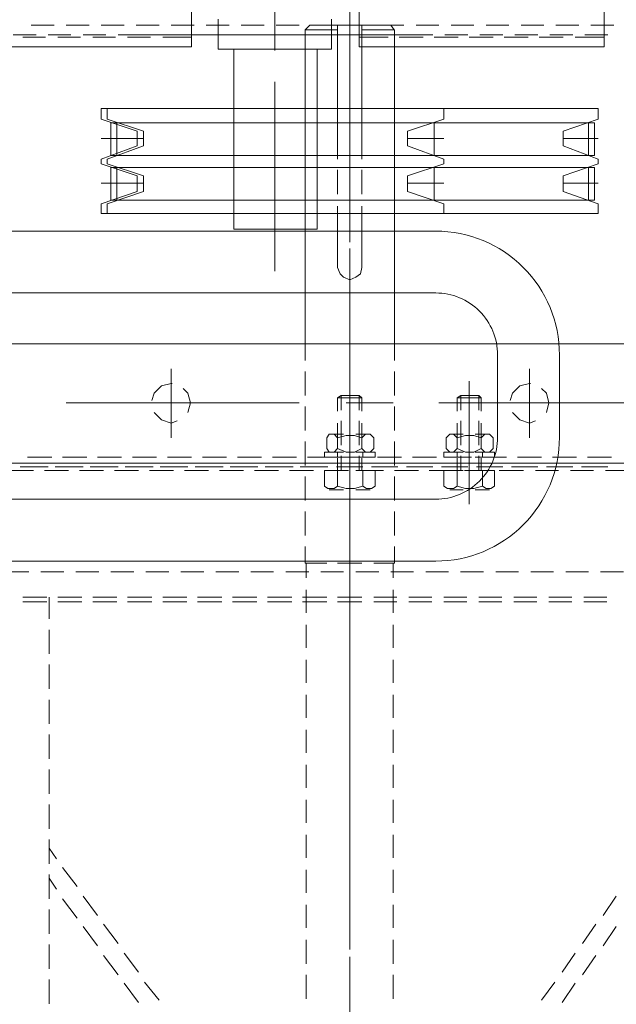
# Model space of a CAD drawing. Header units: millimetres. Extents: x -1469 to 52323, y -1368 to 13830.
# Tile 40 of 85: x 15164 to 15309, y 5323 to 5561. Entities that reach past the tile are written whole.
import ezdxf
from ezdxf.enums import TextEntityAlignment as Align

# ---------------------------------------------------------------- set-up
doc = ezdxf.new("R2010")
doc.units = ezdxf.units.MM
for name, color, linetype, lineweight, true_color in [('A-CEILING-01', 7, 'Continuous', 5, 0xd56ca8), ('A-CEILING-05', 7, 'Continuous', 5, 0x139b48), ('M-MEP-ELLG-LIGHT', 5, 'Continuous', 15, 0x0000ff)]:
    doc.layers.add(name, color=color, linetype=linetype, lineweight=lineweight, true_color=true_color)
doc.layers.add('A-LIGHT', color=1, linetype='Continuous', lineweight=5)
doc.layers.add('ACMV-EQP-CHW', color=30, linetype='Continuous', true_color=0xff7f00)
doc.layers.add('RCP LAYOUT', color=9, linetype='Continuous', true_color=0x808080)
doc.styles.get("Standard").update_dxf_attribs({"font": 'arial.ttf'})

# ---------------------------------------------------------------- blocks, each defined once
blk = doc.blocks.new('LIGHT-600X600MM')
at = {"color": 0}
for points in [[(-165, -160), (-165, -140, -0.414214), (-135, -110), (135, -110, -0.414214), (165, -140), (165, -160, -0.414214), (135, -190), (-135, -190, -0.414214)], [(-150, -160), (-150, -140, -0.414214), (-135, -125), (135, -125, -0.414214), (150, -140), (150, -160, -0.414214), (135, -175), (-135, -175, -0.414214)]]:
    blk.add_lwpolyline(points, format="xyb", close=True, dxfattribs=at)
blk.add_attdef('E', text='', height=100).set_placement((400, 250), align=Align.MIDDLE_CENTER)
blk = doc.blocks.new('A$C98a85b24')
at = {"layer": 'M-MEP-ELLG-LIGHT', "color": 8, "true_color": 0x808080}
blk.add_blockref('LIGHT-600X600MM', (10939.99, 5619.99), dxfattribs=at)
blk = doc.blocks.new('A$C256bf26b')
at = {"layer": 'A-CEILING-01', "true_color": 0x808080}
h = blk.add_hatch(dxfattribs=at)
h.set_pattern_fill('ANSI37', color=8, scale=2000)
h.set_pattern_definition([(45, (0, 0), (-176.7767, 176.7767), []), (135, (0, 0), (-176.7767, -176.7767), [])])
edge = h.paths.add_edge_path()
edge.add_line((17350, 13380), (12020, 13380))
edge.add_line((12020, 13380), (12020, 13280))
edge.add_line((12020, 13280), (11820, 13280))
edge.add_line((11820, 13280), (11820, 13380))
edge.add_line((11820, 13380), (6090, 13380))
edge.add_line((6090, 13380), (6090, 13280))
edge.add_line((6090, 13280), (5890, 13280))
edge.add_line((5890, 13280), (5890, 13380))
edge.add_line((5890, 13380), (350, 13380))
edge.add_line((350, 13380), (200, 13380))
edge.add_line((200, 13380), (200, 4520))
edge.add_line((200, 4520), (650, 4520))
edge.add_line((650, 4520), (650, 4220))
edge.add_line((650, 4220), (200, 4220))
edge.add_line((200, 4220), (200, 3270))
edge.add_line((200, 3270), (3945, 3270))
edge.add_line((3945, 3270), (3945, 3920))
edge.add_line((3945, 3920), (6135, 3920))
edge.add_line((6135, 3920), (6135, 3270))
edge.add_line((6135, 3270), (9805, 3270))
edge.add_line((9805, 3270), (9805, 3070))
edge.add_line((9805, 3070), (10125.7, 3070))
edge.add_line((10125.7, 3070), (10125.7, 3423))
edge.add_line((10125.7, 3423), (11242.06, 4539.36))
edge.add_line((11242.06, 4539.36), (10770.13, 5011.3))
edge.add_line((10770.13, 5011.3), (11904.42, 6145.58))
edge.add_line((11904.42, 6145.58), (14298.83, 8540))
edge.add_line((14298.83, 8540), (14450, 8540))
edge.add_line((14450, 8540), (14450, 9620))
edge.add_line((14450, 9620), (14450, 12330))
edge.add_arc((15200, 12330), 750, 90, 180, ccw=False)
edge.add_line((15200, 13080), (17350, 13080))
edge.add_line((17350, 13080), (17350, 13380))
h.paths.add_polyline_path([(5890.13, 11294.23), (6090.12, 11294.23), (6090.12, 11094.22), (5890.13, 11094.22)], flags=16)
h.paths.add_polyline_path([(5890.13, 9330), (6090.12, 9330), (6090.12, 9129.99), (5890.13, 9129.99)], flags=16)
h.paths.add_polyline_path([(5890, 8418.41), (6090, 8418.41), (6090, 8218.41), (5890, 8218.41)], flags=16)
h.paths.add_polyline_path([(5890, 6030), (6090, 6030), (6090, 5829.99), (5890, 5829.99)], flags=16)
h.paths.add_polyline_path([(11820, 8418.41), (12020, 8418.41), (12020, 8218.41), (11820, 8218.41)], flags=16)
h.paths.add_polyline_path([(11820, 9330), (12020, 9330), (12020, 9129.99), (11820, 9129.99)], flags=16)
h.paths.add_polyline_path([(11820.13, 11294.23), (12020.12, 11294.23), (12020.12, 11094.22), (11820.13, 11094.22)], flags=16)
at = {"layer": 'A-CEILING-05', "true_color": 0x808080}
h = blk.add_hatch(dxfattribs=at)
h.set_pattern_fill('_USER', color=8, scale=600, double=1, pattern_type=0)
h.set_pattern_definition([(0, (17230, 9520), (0, 600), []), (90, (17230, 9520), (-600, 4e-14), [])])
h.paths.add_polyline_path([(15490.92, 3520), (14590, 3520), (14590, 9520), (17230, 9520), (17230, 3520), (16390.92, 3520)])
at = {"layer": 'A-LIGHT', "color": 8, "true_color": 0x808080}
blk.add_blockref('A$C98a85b24', (4190, 0), dxfattribs=at)
blk = doc.blocks.new('AHU-7.5TR-CARRIER')
at = {"layer": 'ACMV-EQP-CHW', "lineweight": 15}
for points in [[(-284.79, -213.55), (-284.79, -621.93)], [(-255.82, -213.55), (-255.82, -621.93)], [(-255.82, -624.27), (-255.82, -213.84)], [(-270.44, -357.47), (-270.44, -414.23)], [(-254.07, -368.3), (-254.07, -373.86)], [(-229.5, -369.47), (-229.5, -375.03)], [(-362.02, -371.81), (-362.02, -377.38)], [(-146.13, -374.44), (-150.81, -371.23)], [(-138.82, -374.44), (-143.49, -371.23)], [(-533.74, -433.54), (-356.75, -433.54), (-356.75, -374.15), (-533.74, -374.15)], [(-359.68, -373.27), (-359.68, -378.83)], [(-359.09, -374.15), (-359.09, -381.17)], [(-257.3, -372.4), (-257.3, -378.25)], [(-254.95, -373.27), (-254.95, -378.83)], [(-254.95, -379.71), (-254.95, -374.15)], [(-223.35, -373.56), (-223.35, -379.12)], [(-222.19, -373.56), (-222.19, -379.12)], [(-318.72, -375.62), (-321.65, -384.1), (-325.45, -384.1), (-328.37, -375.62), (-329.54, -375.62), (-332.76, -384.1), (-336.27, -384.1), (-339.2, -375.62), (-341.83, -375.62), (-341.83, -496.14), (-339.2, -496.14), (-336.27, -487.37), (-332.76, -487.37), (-329.54, -496.14), (-328.37, -496.14), (-325.45, -487.37), (-321.65, -487.37), (-318.72, -496.14)], [(-330.43, -376.49), (-330.43, -493.8), (-338.32, -493.8), (-338.32, -376.49)], [(-338.32, -376.49), (-330.43, -376.49)], [(-334.52, -375.62), (-334.52, -384.1)], [(-327.5, -376.49), (-327.5, -493.8), (-319.6, -493.8), (-319.6, -376.49)], [(-327.5, -376.49), (-319.6, -376.49)], [(-323.7, -375.62), (-323.7, -384.1)], [(-316.38, -375.62), (-316.38, -496.14), (-318.72, -496.14)], [(-318.72, -375.62), (-316.38, -375.62)], [(-254.07, -376.79), (-254.07, -382.34)], [(-139.39, -379.42), (-144.08, -376.2)], [(-131.8, -379.42), (-136.47, -376.2)], [(-338.32, -377.95), (-330.43, -377.95)], [(-327.5, -377.95), (-319.6, -377.95)], [(-229.5, -377.95), (-229.5, -383.51)], [(-362.02, -380.29), (-362.02, -385.86)], [(-359.68, -381.76), (-359.68, -387.32)], [(-257.3, -380.88), (-257.3, -386.73)], [(-254.95, -381.76), (-254.95, -387.32)], [(-132.38, -384.39), (-137.06, -381.17)], [(-125.07, -384.39), (-129.75, -381.17)], [(-359.09, -384.1), (-359.09, -389.95)], [(-254.95, -388.19), (-254.95, -382.64)], [(-223.35, -382.05), (-223.35, -387.61)], [(-222.19, -382.05), (-222.19, -387.61)], [(-254.07, -385.26), (-254.07, -390.82)], [(-229.5, -386.44), (-229.5, -391.99)], [(-125.65, -389.37), (-130.03, -386.14)], [(-362.02, -388.78), (-362.02, -394.33)], [(-268.11, -388.19), (-270.44, -387.61), (-272.79, -388.19), (-273.96, -389.37)], [(-359.68, -390.24), (-359.68, -395.8)], [(-268.11, -396.38), (-266.36, -394.63), (-265.49, -392.29), (-266.06, -390.82)], [(-257.3, -389.37), (-257.3, -395.21)], [(-254.95, -390.24), (-254.95, -395.8)], [(-254.95, -396.68), (-254.95, -391.12)], [(-223.35, -390.53), (-223.35, -396.09)], [(-222.19, -390.53), (-222.19, -396.09)], [(-359.09, -392.58), (-359.09, -398.43)], [(-278.65, -392.29), (-261.97, -392.29)], [(-275.13, -392), (-275.13, -392.29), (-274.54, -394.63), (-272.79, -396.39), (-271.05, -396.97)], [(-254.07, -393.75), (-254.07, -399.61)], [(-229.5, -394.93), (-229.5, -400.48)], [(-362.02, -397.26), (-362.02, -402.82)], [(-257.3, -397.84), (-257.3, -403.7)], [(-359.68, -398.72), (-359.68, -404.29)], [(-258.46, -400.77), (-258.46, -405.45)], [(-258.46, -400.77), (-257.3, -400.77)], [(-257.29, -405.45), (-257.29, -400.77)], [(-254.95, -398.72), (-254.95, -404.29)], [(-254.95, -405.16), (-254.95, -399.61)], [(-254.07, -405.45), (-254.07, -400.77)], [(-250.27, -400.77), (-254.07, -400.77)], [(-250.27, -403.7), (-249.69, -402.82), (-249.69, -401.65), (-250.27, -400.77)], [(-223.35, -399.02), (-223.35, -404.58)], [(-222.19, -399.02), (-222.19, -404.58)], [(-359.09, -401.07), (-359.09, -406.92)], [(-261.97, -403.98), (-262.85, -403.11), (-262.85, -401.94), (-261.97, -401.06)], [(-262.85, -405.45), (-262.85, -402.23)], [(-259.34, -401.06), (-258.46, -401.94), (-258.46, -403.11), (-259.34, -403.99), (-258.46, -405.75), (-258.46, -407.79), (-259.34, -409.84), (-258.46, -410.72), (-258.46, -411.6), (-259.34, -412.47), (-261.97, -412.47)], [(-261.97, -401.06), (-259.34, -401.06)], [(-258.46, -405.45), (-258.46, -402.23)], [(-254.07, -402.24), (-254.07, -408.08)], [(-249.39, -405.45), (-249.39, -401.94)], [(-229.5, -403.41), (-229.5, -408.97)], [(-362.02, -405.75), (-362.02, -411.31)], [(-271.62, -409.84), (-271.62, -403.98), (-272.21, -404.58)], [(-268.7, -404.58), (-272.21, -404.58)], [(-271.62, -409.84), (-272.21, -408.96), (-272.21, -404.58)], [(-268.41, -403.98), (-271.62, -403.98)], [(-260.22, -404.58), (-266.07, -404.58)], [(-259.92, -403.98), (-265.49, -403.98)], [(-259.34, -403.98), (-261.97, -403.98), (-262.56, -405.75), (-262.56, -407.8), (-261.97, -409.84), (-259.34, -409.84)], [(-257.3, -403.69), (-258.46, -403.69)], [(-254.07, -404.58), (-257.59, -404.58)], [(-254.07, -403.98), (-257, -403.98)], [(-250.27, -409.84), (-249.69, -407.8), (-249.69, -405.75), (-250.27, -403.7), (-254.07, -403.7)], [(-359.68, -407.21), (-359.68, -412.77)], [(-245.89, -406.92), (-275.72, -406.92)], [(-262.85, -406.91), (-250.26, -406.91)], [(-253.78, -406.92), (-261.97, -406.92)], [(-257.3, -406.33), (-257.3, -412.18)], [(-254.95, -407.21), (-254.95, -412.77)], [(-254.95, -413.64), (-254.95, -408.08)], [(-223.35, -407.5), (-223.35, -413.06)], [(-222.19, -407.5), (-222.19, -413.06)], [(-359.09, -409.55), (-359.09, -415.4)], [(-268.7, -408.96), (-272.21, -408.96)], [(-268.41, -409.84), (-271.62, -409.84)], [(-260.21, -408.96), (-266.06, -408.96)], [(-259.92, -409.84), (-265.49, -409.84)], [(-262.85, -411.31), (-262.85, -408.38)], [(-261.97, -412.47), (-262.85, -411.6), (-262.85, -410.72), (-261.97, -409.84)], [(-258.46, -408.38), (-258.46, -413.06)], [(-258.46, -411.31), (-258.46, -408.38)], [(-257.3, -409.84), (-258.46, -409.84)], [(-254.07, -408.96), (-257.58, -408.96)], [(-257.29, -413.06), (-257.29, -408.38)], [(-254.07, -409.84), (-257, -409.84)], [(-254.07, -413.06), (-254.07, -408.38)], [(-254.07, -409.84), (-250.27, -409.84), (-249.69, -410.72), (-249.69, -412.18), (-250.27, -413.06), (-254.07, -413.06)], [(-249.39, -411.6), (-249.39, -408.38)], [(-254.07, -410.72), (-254.07, -416.57)], [(-229.5, -411.89), (-229.5, -417.44)], [(-362.02, -414.23), (-362.02, -419.78)], [(-318.72, -413.06), (-321.65, -421.84), (-325.45, -421.84), (-328.37, -413.06), (-329.54, -413.06), (-332.76, -421.84), (-336.27, -421.84), (-339.2, -413.06), (-341.83, -413.06), (-341.83, -494.68), (-339.2, -494.68), (-336.27, -485.9), (-332.76, -485.9), (-329.54, -494.68), (-328.37, -494.68), (-325.45, -485.9), (-321.65, -485.9), (-318.72, -494.68)], [(-334.52, -413.06), (-334.52, -421.84)], [(-323.7, -413.06), (-323.7, -421.84)], [(-316.38, -413.06), (-316.38, -494.68), (-318.72, -494.68)], [(-318.72, -413.06), (-316.38, -413.06)], [(-258.46, -413.06), (-257.3, -413.06)], [(-257.3, -414.82), (-257.3, -420.66)], [(-359.68, -415.69), (-359.68, -422.71)], [(-338.32, -415.4), (-330.43, -415.4)], [(-327.5, -415.4), (-319.6, -415.4)], [(-254.95, -415.69), (-254.95, -421.25)], [(-254.95, -422.13), (-254.95, -416.57)], [(-223.35, -415.98), (-223.35, -421.55)], [(-222.19, -415.98), (-222.19, -421.55)], [(-359.09, -418.03), (-359.09, -423.88)], [(-254.07, -419.2), (-254.07, -425.05)], [(-229.5, -420.37), (-229.5, -425.93)], [(-362.02, -422.71), (-362.02, -428.28)], [(-359.68, -422.71), (-359.68, -485.02)], [(-257.3, -423.3), (-257.3, -429.14)], [(-254.95, -424.18), (-254.95, -429.73)], [(-223.35, -424.47), (-223.35, -430.03)], [(-222.19, -424.47), (-222.19, -430.03)], [(-362.02, -425.93), (-360.84, -425.06), (-360.84, -432.95)], [(-362.02, -445.53), (-362.02, -425.93)], [(-311.12, -425.05), (-336.57, -425.05), (-360.84, -425.05)], [(-359.09, -426.51), (-359.09, -433.54)], [(-284.79, -425.05), (-311.12, -425.05)], [(-280.69, -425.05), (-284.79, -425.05)], [(-272.21, -425.05), (-278.06, -425.05)], [(-270.44, -425.34), (-270.44, -436.76)], [(-263.72, -425.05), (-269.57, -425.05)], [(-255.24, -425.05), (-261.09, -425.05)], [(-254.95, -430.61), (-254.95, -425.05)], [(-246.76, -425.05), (-252.61, -425.05)], [(-238.27, -425.05), (-244.13, -425.05)], [(-231.26, -425.34), (-231.54, -425.34), (-231.54, -425.05), (-235.64, -425.05)], [(-231.54, -430.03), (-231.54, -425.05)], [(-228.04, -425.34), (-231.25, -425.34)], [(-219.55, -425.34), (-225.1, -425.34)], [(-211.07, -425.34), (-216.63, -425.34)], [(-202.59, -425.34), (-208.15, -425.34)], [(-194.1, -425.34), (-199.66, -425.34)], [(-185.62, -425.34), (-191.17, -425.34)], [(-177.13, -425.34), (-182.7, -425.34)], [(-168.65, -425.34), (-174.21, -425.34)], [(-160.17, -425.34), (-165.73, -425.34)], [(-151.68, -425.34), (-157.24, -425.34)], [(-143.2, -425.34), (-148.76, -425.34)], [(-134.42, -425.34), (-140.28, -425.34)], [(-125.95, -425.34), (-131.8, -425.34)], [(-254.07, -427.68), (-254.07, -433.54)], [(-229.5, -428.85), (-229.5, -434.41)], [(-362.02, -431.2), (-362.02, -436.76)], [(-261.97, -432.95), (-262.85, -432.07), (-262.85, -430.9), (-261.97, -430.03)], [(-262.85, -434.41), (-262.85, -431.2)], [(-259.34, -430.03), (-258.46, -430.9), (-258.46, -432.07), (-259.34, -432.95), (-258.46, -434.7), (-258.46, -436.76), (-259.34, -438.81), (-258.46, -439.68), (-258.46, -440.85), (-259.34, -441.44), (-261.97, -441.44)], [(-261.97, -430.03), (-259.34, -430.03)], [(-258.46, -429.73), (-258.46, -434.41)], [(-258.46, -429.73), (-257.3, -429.73)], [(-258.46, -434.41), (-258.46, -431.2)], [(-257.3, -431.78), (-257.3, -437.63)], [(-257.29, -434.41), (-257.29, -429.73)], [(-254.07, -434.41), (-254.07, -429.73)], [(-250.27, -429.73), (-254.07, -429.73)], [(-250.27, -432.66), (-249.69, -431.78), (-249.69, -430.61), (-250.27, -429.73)], [(-249.39, -434.41), (-249.39, -430.9)], [(-336.57, -432.95), (-362.02, -432.95)], [(-329.54, -432.95), (-336.57, -432.95)], [(-321.06, -432.95), (-326.91, -432.95)], [(-311.12, -432.95), (-318.14, -432.95)], [(-311.11, -432.95), (-303.22, -432.95), (-301.75, -433.24), (-300.88, -434.42), (-300.29, -435.88), (-300.88, -437.34), (-301.75, -438.21), (-303.22, -438.81), (-311.11, -438.81)], [(-271.62, -438.81), (-271.62, -432.95), (-272.21, -433.54)], [(-268.7, -433.54), (-272.21, -433.54)], [(-271.62, -438.8), (-272.21, -437.93), (-272.21, -433.54)], [(-268.41, -432.95), (-271.62, -432.95)], [(-260.22, -433.54), (-266.07, -433.54)], [(-259.92, -432.95), (-265.49, -432.95)], [(-259.34, -432.95), (-261.97, -432.95), (-262.56, -434.7), (-262.56, -436.76), (-261.97, -438.81), (-259.34, -438.81)], [(-257.3, -432.66), (-258.46, -432.66)], [(-254.07, -433.54), (-257.59, -433.54)], [(-254.07, -432.95), (-257, -432.95)], [(-254.95, -432.66), (-254.95, -438.51)], [(-254.95, -439.09), (-254.95, -433.54)], [(-250.27, -438.81), (-249.69, -436.76), (-249.69, -434.7), (-250.27, -432.66), (-254.07, -432.66)], [(-231.54, -438.8), (-231.54, -432.95)], [(-223.35, -432.95), (-223.35, -438.81)], [(-222.19, -432.95), (-222.19, -438.81)], [(-319.31, -435.87), (-370.79, -435.87)], [(-349.15, -435.87), (-309.37, -435.87)], [(-296.49, -435.87), (-307.9, -435.87)], [(-306.43, -435.88), (-234.18, -435.88)], [(-228.63, -435.87), (-285.37, -435.87)], [(-245.89, -435.87), (-275.72, -435.87)], [(-272.21, -435.87), (-223.07, -435.87)], [(-266.65, -435.87), (-237.98, -435.87)], [(-253.78, -435.87), (-261.97, -435.87)], [(-254.07, -436.17), (-254.07, -442.02)], [(-226.87, -435.87), (-215.45, -435.87)], [(-223.35, -435.87), (-215.45, -435.87)], [(-206.09, -435.87), (-217.22, -435.87)], [(-213.12, -435.87), (-210.78, -435.87)], [(-208.73, -435.87), (-197.32, -435.87)], [(-204.04, -435.87), (-147.59, -435.87)], [(-194.98, -435.87), (-192.64, -435.87)], [(-137.93, -435.87), (-194.69, -435.87)], [(-190.59, -435.87), (-179.19, -435.87)], [(-176.84, -435.87), (-174.8, -435.87)], [(-172.45, -435.87), (-161.04, -435.87)], [(-158.71, -435.87), (-156.65, -435.87)], [(-154.32, -435.87), (-142.91, -435.87)], [(-140.57, -435.87), (-138.52, -435.87)], [(-136.17, -435.87), (-124.77, -435.87)], [(-136.17, -435.87), (-124.77, -435.87)], [(-115.41, -435.87), (-126.82, -435.87)], [(-360.84, -438.81), (-360.84, -446.7), (-362.02, -445.53)], [(-336.57, -438.81), (-362.02, -438.81)], [(-329.54, -438.81), (-336.57, -438.81)], [(-321.06, -438.81), (-326.91, -438.81)], [(-311.12, -438.81), (-318.14, -438.81)], [(-268.7, -437.93), (-272.21, -437.93)], [(-268.41, -438.81), (-271.62, -438.81)], [(-260.21, -437.93), (-266.06, -437.93)], [(-259.92, -438.81), (-265.49, -438.81)], [(-262.85, -440.27), (-262.85, -437.34)], [(-261.97, -441.43), (-262.85, -440.85), (-262.85, -439.68), (-261.97, -438.81)], [(-258.46, -437.34), (-258.46, -442.02)], [(-258.46, -440.27), (-258.46, -437.34)], [(-257.3, -438.8), (-258.46, -438.8)], [(-254.07, -437.93), (-257.58, -437.93)], [(-257.29, -442.02), (-257.29, -437.34)], [(-254.07, -438.81), (-257, -438.81)], [(-254.07, -442.02), (-254.07, -437.34)], [(-254.07, -438.8), (-250.27, -438.8), (-249.69, -439.68), (-249.69, -441.14), (-250.27, -442.02), (-254.07, -442.02)], [(-249.39, -440.85), (-249.39, -437.34)], [(-229.5, -437.34), (-229.5, -442.9)], [(-363.48, -440.27), (-356.17, -440.27), (-356.17, -467.76), (-363.48, -467.76)], [(-362.02, -439.68), (-362.02, -445.23)], [(-257.3, -440.27), (-257.3, -446.12)], [(-254.95, -441.14), (-254.95, -447)], [(-231.54, -441.43), (-231.54, -446.7), (-235.64, -446.7)], [(-223.35, -441.43), (-223.35, -447.29)], [(-222.19, -441.43), (-222.19, -447.29)], [(-356.17, -443.78), (-312.59, -443.78), (-312.59, -463.96)], [(-258.46, -442.02), (-257.3, -442.02)], [(-254.95, -447.87), (-254.95, -442.02)], [(-254.07, -444.65), (-254.07, -450.5)], [(-229.5, -445.82), (-229.5, -451.38)], [(-362.02, -448.16), (-362.02, -453.72)], [(-311.12, -446.7), (-336.57, -446.7), (-360.84, -446.7)], [(-284.79, -446.7), (-311.12, -446.7)], [(-280.69, -446.7), (-284.79, -446.7)], [(-272.21, -446.7), (-278.06, -446.7)], [(-270.44, -448.16), (-270.44, -504.63)], [(-263.72, -446.7), (-269.57, -446.7)], [(-255.24, -446.7), (-261.09, -446.7)], [(-257.3, -448.75), (-257.3, -454.6)], [(-246.76, -446.7), (-252.61, -446.7)], [(-238.27, -446.7), (-244.13, -446.7)], [(-231.25, -446.41), (-231.54, -446.41), (-231.54, -446.7)], [(-228.04, -446.41), (-231.25, -446.41)], [(-219.55, -446.41), (-225.1, -446.41)], [(-211.07, -446.41), (-216.63, -446.41)], [(-202.59, -446.41), (-208.15, -446.41)], [(-194.1, -446.41), (-199.66, -446.41)], [(-185.62, -446.41), (-191.17, -446.41)], [(-177.13, -446.41), (-182.7, -446.41)], [(-168.65, -446.41), (-174.21, -446.41)], [(-160.17, -446.41), (-165.73, -446.41)], [(-151.68, -446.41), (-157.24, -446.41)], [(-143.2, -446.41), (-148.76, -446.41)], [(-134.42, -446.41), (-140.28, -446.41)], [(-125.95, -446.41), (-131.8, -446.41)], [(-254.95, -449.62), (-254.95, -455.48)], [(-254.95, -456.35), (-254.95, -450.5)], [(-223.35, -449.92), (-223.35, -455.77)], [(-222.19, -449.92), (-222.19, -455.77)], [(-254.07, -453.14), (-254.07, -458.99)], [(-355.87, -454.02), (-366.99, -454.02)], [(-348.27, -454.02), (-308.78, -454.02)], [(-302.34, -454.02), (-344.47, -454.02)], [(-229.5, -454.31), (-229.5, -459.86)], [(-362.02, -456.65), (-362.02, -462.2)], [(-257.3, -457.23), (-257.3, -463.08)], [(-254.95, -458.11), (-254.95, -463.96)], [(-254.95, -464.84), (-254.95, -458.99)], [(-223.35, -458.4), (-223.35, -464.25)], [(-222.19, -458.4), (-222.19, -464.25)], [(-254.07, -461.62), (-254.07, -467.47)], [(-229.5, -462.79), (-229.5, -468.35)], [(-362.02, -465.13), (-362.02, -470.68)], [(-312.58, -463.96), (-356.17, -463.96)], [(-257.3, -465.72), (-257.3, -471.57)], [(-254.95, -466.59), (-254.95, -472.44)], [(-254.95, -473.33), (-254.95, -467.47)], [(-223.35, -466.88), (-223.35, -472.74)], [(-222.19, -466.88), (-222.19, -472.74)], [(-254.07, -470.11), (-254.07, -475.95)], [(-229.5, -471.28), (-229.5, -476.83)], [(-533.74, -474.2), (-356.75, -474.2), (-356.75, -533.58), (-533.74, -533.58)], [(-362.02, -473.61), (-362.02, -479.17)], [(-359.09, -481.22), (-359.09, -474.2)], [(-268.11, -475.08), (-270.44, -474.49), (-272.79, -475.08), (-273.96, -476.24)], [(-257.3, -474.2), (-257.3, -480.05)], [(-254.95, -475.08), (-254.95, -480.92)], [(-254.95, -481.81), (-254.95, -475.95)], [(-223.35, -475.37), (-223.35, -481.22)], [(-222.19, -475.37), (-222.19, -481.22)], [(-278.65, -479.17), (-261.97, -479.17)], [(-275.13, -478.88), (-275.13, -479.17), (-274.54, -481.51), (-272.79, -483.27), (-271.05, -483.85)], [(-268.11, -483.27), (-266.36, -481.51), (-265.49, -479.17), (-266.06, -477.71)], [(-254.07, -478.59), (-254.07, -484.44)], [(-229.5, -479.76), (-229.5, -485.32)], [(-362.02, -482.09), (-362.02, -487.65)], [(-125.65, -482.1), (-130.03, -485.6)], [(-359.09, -489.71), (-359.09, -484.14)], [(-257.3, -482.68), (-257.3, -488.54)], [(-254.95, -483.56), (-254.95, -489.41)], [(-254.95, -490.29), (-254.95, -484.44)], [(-223.35, -483.85), (-223.35, -489.71)], [(-222.19, -483.85), (-222.19, -489.71)], [(-359.68, -485.02), (-359.68, -492.05)], [(-334.52, -494.68), (-334.52, -485.9)], [(-323.7, -494.68), (-323.7, -485.9)], [(-334.52, -496.14), (-334.52, -487.37)], [(-323.7, -496.14), (-323.7, -487.37)], [(-254.07, -487.07), (-254.07, -492.92)], [(-229.5, -488.24), (-229.5, -493.8)], [(-132.38, -487.07), (-137.06, -490.58)], [(-125.07, -487.07), (-129.75, -490.58)], [(-362.02, -490.58), (-362.02, -496.14)], [(-257.3, -491.17), (-257.3, -497.01)], [(-359.09, -498.18), (-359.09, -492.63)], [(-338.32, -492.34), (-330.43, -492.34)], [(-338.32, -493.8), (-330.43, -493.8)], [(-327.5, -492.34), (-319.6, -492.34)], [(-327.5, -493.8), (-319.6, -493.8)], [(-254.95, -492.05), (-254.95, -497.9)], [(-254.95, -498.77), (-254.95, -492.92)], [(-223.35, -492.34), (-223.35, -498.19)], [(-222.19, -492.34), (-222.19, -498.19)], [(-139.39, -492.05), (-144.08, -495.55)], [(-131.8, -492.05), (-136.47, -495.55)], [(-359.68, -494.97), (-359.68, -500.52)], [(-254.07, -495.55), (-254.07, -501.4)], [(-229.5, -496.73), (-229.5, -502.28)], [(-146.13, -497.01), (-150.81, -500.53)], [(-138.82, -497.01), (-143.49, -500.53)], [(-362.02, -499.07), (-362.02, -504.62)], [(-359.09, -506.67), (-359.09, -501.11)], [(-257.3, -499.64), (-257.3, -505.5)], [(-254.95, -500.52), (-254.95, -506.37)], [(-223.35, -500.82), (-223.35, -506.67)], [(-222.19, -500.82), (-222.19, -506.67)], [(-359.68, -503.46), (-359.68, -509.01)], [(-254.95, -507.26), (-254.95, -501.4)], [(-153.15, -501.99), (-157.83, -505.5)], [(-145.54, -501.99), (-150.22, -505.5)], [(-254.07, -504.04), (-254.07, -509.89)], [(-229.5, -505.2), (-229.5, -510.76)], [(-362.02, -507.55), (-362.02, -513.1)], [(-257.3, -508.13), (-257.3, -513.99)], [(-159.87, -506.97), (-162.5, -508.72)], [(-152.56, -506.97), (-155.19, -508.72)], [(-359.09, -515.15), (-359.09, -509.6)], [(-254.95, -509.01), (-254.95, -514.86)], [(-254.95, -515.74), (-254.95, -509.89)], [(-223.35, -508.72), (-218.09, -508.72)], [(-223.35, -509.3), (-223.35, -515.16)], [(-222.19, -509.3), (-222.19, -515.16)], [(-215.45, -508.72), (-209.61, -508.72)], [(-206.97, -508.72), (-201.12, -508.72)], [(-198.48, -508.72), (-192.64, -508.72)], [(-190, -508.72), (-184.15, -508.72)], [(-181.53, -508.72), (-175.67, -508.72)], [(-173.04, -508.72), (-167.19, -508.72)], [(-164.55, -508.72), (-158.71, -508.72)], [(-156.07, -508.72), (-150.22, -508.72)], [(-147.59, -508.72), (-141.74, -508.72)], [(-139.11, -508.72), (-133.26, -508.72)], [(-130.62, -508.72), (-124.77, -508.72)], [(-359.68, -511.93), (-359.68, -517.49)], [(-254.07, -512.52), (-254.07, -518.37)], [(-229.5, -513.69), (-229.5, -519.25)]]:
    blk.add_lwpolyline(points, dxfattribs=at)

msp = doc.modelspace()

# ---------------------------------------------------------------- block references
at = {"rotation": 269.9999999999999}
msp.add_blockref('AHU-7.5TR-CARRIER', (15680, 5197.91), dxfattribs=at)
at = {"layer": 'RCP LAYOUT'}
msp.add_blockref('A$C256bf26b', (0, 0), dxfattribs=at)

doc.saveas('drawing.dxf')
